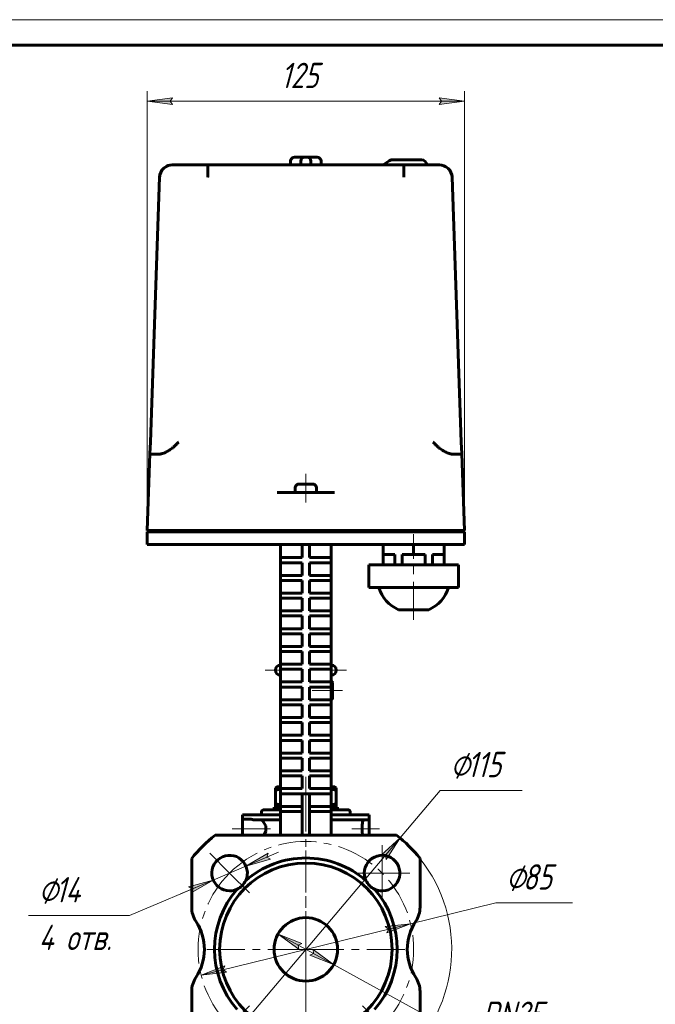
# Model space of a CAD drawing. Header units: millimetres. Extents: x 0 to 420, y 0 to 297.
# Tile 8 of 19: x 169 to 295, y 103 to 297. Entities that reach past the tile are written whole.
import ezdxf

# ---------------------------------------------------------------- set-up
doc = ezdxf.new("R2010")
doc.units = ezdxf.units.MM
for name, pattern in [('K5LT_AXLED', [12, 7.5, -1.5, 1.5, -1.5]), ('K5LT_BASIC', [0]), ('K5LT_THIN', [0])]:
    doc.linetypes.add(name, pattern=pattern)
doc.layers.add('Системный слой', color=7, linetype='Continuous')
doc.layers.add('Системный слой (1)', color=7, linetype='Continuous', true_color=0x6c6c6c)
doc.styles.add('KDIMTEXTSTYLE', font='txt', dxfattribs={"width": 0.96, "oblique": 15, "height": 5})
doc.styles.add('KTEXTSTYLE', font='txt', dxfattribs={"width": 0.96, "height": 5})
doc.dimstyles.new('KDIMSTYLE (0.50)', dxfattribs={"dimtxt": 5, "dimasz": 1, "dimexe": 2, "dimexo": 0, "dimgap": 1, "dimtad": 1, "dimlfac": 2, "dimtxsty": 'KDIMTEXTSTYLE', "dimsah": 1, "dimcen": 0, "dimdle": 1, "dimadec": 0, "dimazin": 0, "dimtfac": 0.667, "dimtmove": 0, "dimatfit": 3, "dimfxl": 1, "dimtvp": 1, "dimtolj": 1, "dimtzin": 0, "dimarcsym": 0})

# ---------------------------------------------------------------- blocks, each defined once
blk = doc.blocks.new('U25')
at = {"layer": 'Системный слой (1)', "color": 143, "linetype": 'K5LT_BASIC', "lineweight": 60, "true_color": 0x33acca}
for p, q in [((197.03, 266.2), (197.01, 265.98)), ((197.06, 266.41), (197.03, 266.2)), ((197.12, 266.62), (197.06, 266.41)), ((197.57, 267.46), (197.55, 267.44)), ((197.58, 267.48), (197.57, 267.46)), ((197.6, 267.5), (197.58, 267.48))]:
    blk.add_line(p, q, dxfattribs=at)
blk.add_arc((199.1, 266.62), 1.67, 118.8005, 120.9066, dxfattribs=at)
blk = doc.blocks.new('U26')
at = {"layer": 'Системный слой (1)', "color": 143, "linetype": 'K5LT_BASIC', "lineweight": 60, "true_color": 0x33acca}
for p, q in [((252.15, 268.39), (252.6, 268.35)), ((252.6, 268.35), (253.02, 268.24)), ((253.02, 268.24), (253.43, 268.05)), ((253.87, 267.71), (253.96, 267.63)), ((253.96, 267.63), (254.04, 267.54)), ((254.04, 267.54), (254.12, 267.44)), ((254.55, 266.62), (254.6, 266.41)), ((254.6, 266.41), (254.64, 266.2)), ((254.64, 266.2), (254.65, 265.98))]:
    blk.add_line(p, q, dxfattribs=at)
blk = doc.blocks.new('U27')
at = {"layer": 'Системный слой (1)', "color": 143, "linetype": 'K5LT_BASIC', "lineweight": 60, "true_color": 0x33acca}
for p, q in [((197.75, 267.67), (197.6, 267.5)), ((197.92, 267.82), (197.75, 267.67)), ((198.1, 267.95), (197.92, 267.82)), ((198.68, 268.25), (198.29, 268.08)), ((199.09, 268.36), (198.68, 268.25)), ((199.51, 268.39), (199.09, 268.36))]:
    blk.add_line(p, q, dxfattribs=at)
blk = doc.blocks.new('U28')
at = {"layer": 'Системный слой (1)', "color": 143, "linetype": 'K5LT_BASIC', "lineweight": 60, "true_color": 0x33acca}
for p, q in [((236.95, 138.34), (236.94, 137.16)), ((237.04, 139.25), (236.95, 138.34)), ((237.06, 139.39), (237.04, 139.25)), ((236.94, 137.16), (237, 136.39))]:
    blk.add_line(p, q, dxfattribs=at)
blk = doc.blocks.new('U29')
at = {"layer": 'Системный слой (1)', "color": 143, "linetype": 'K5LT_BASIC', "lineweight": 60, "true_color": 0x33acca}
for p, q in [((225.83, 205.54), (224.5, 205.54)), ((227.17, 205.54), (225.83, 205.54))]:
    blk.add_line(p, q, dxfattribs=at)
blk = doc.blocks.new('U30')
at = {"layer": 'Системный слой (1)', "color": 143, "linetype": 'K5LT_BASIC', "lineweight": 60, "true_color": 0x33acca}
for p, q in [((216.97, 139.39), (217.33, 139.15)), ((217.33, 139.15), (217.96, 138.21)), ((217.96, 138.21), (217.97, 137.12)), ((217.97, 137.12), (217.58, 136.39))]:
    blk.add_line(p, q, dxfattribs=at)
blk = doc.blocks.new('U31')
at = {"layer": 'Системный слой (1)', "color": 143, "linetype": 'K5LT_BASIC', "lineweight": 60, "true_color": 0x33acca}
for p, q in [((219.83, 142.6), (220.16, 142.5)), ((220.16, 142.5), (220.5, 142.4)), ((220.5, 142.4), (220.83, 142.31))]:
    blk.add_line(p, q, dxfattribs=at)
blk = doc.blocks.new('U32')
at = {"layer": 'Системный слой (1)', "color": 143, "linetype": 'K5LT_BASIC', "lineweight": 60, "true_color": 0x33acca}
for p, q in [((231.17, 145.39), (230.83, 145.47)), ((231.5, 145.29), (231.17, 145.39)), ((231.83, 145.18), (231.5, 145.29))]:
    blk.add_line(p, q, dxfattribs=at)
blk = doc.blocks.new('U33')
at = {"layer": 'Системный слой (1)', "color": 143, "linetype": 'K5LT_BASIC', "lineweight": 60, "true_color": 0x33acca}
for p, q in [((217.08, 140.39), (217.08, 140.89)), ((217.08, 81.89), (217.08, 91.39))]:
    blk.add_line(p, q, dxfattribs=at)
blk = doc.blocks.new('U34')
at = {"layer": 'Системный слой (1)', "color": 143, "linetype": 'K5LT_BASIC', "lineweight": 60, "true_color": 0x33acca}
for p, q in [((219.58, 141.89), (220.83, 141.89)), ((230.83, 141.89), (232.08, 141.89))]:
    blk.add_line(p, q, dxfattribs=at)
blk = doc.blocks.new('U35')
at = {"layer": 'Системный слой (1)', "color": 143, "linetype": 'K5LT_BASIC', "lineweight": 60, "true_color": 0x33acca}
for p, q in [((234.58, 140.39), (234.58, 140.89)), ((234.58, 81.89), (234.58, 91.39))]:
    blk.add_line(p, q, dxfattribs=at)
blk = doc.blocks.new('U36')
at = {"layer": 'Системный слой (1)', "color": 143, "linetype": 'K5LT_BASIC', "lineweight": 60, "true_color": 0x33acca}
for p, q in [((220.83, 145.47), (220.5, 145.39)), ((220.16, 145.29), (219.83, 145.18)), ((220.5, 145.39), (220.16, 145.29))]:
    blk.add_line(p, q, dxfattribs=at)
blk = doc.blocks.new('U37')
at = {"layer": 'Системный слой (1)', "color": 143, "linetype": 'K5LT_BASIC', "lineweight": 60, "true_color": 0x33acca}
for p, q in [((220.83, 145.89), (220.13, 145.89)), ((231.53, 145.89), (230.83, 145.89))]:
    blk.add_line(p, q, dxfattribs=at)
blk = doc.blocks.new('U38')
at = {"layer": 'Системный слой (1)', "color": 143, "linetype": 'K5LT_BASIC', "lineweight": 60, "true_color": 0x33acca}
for p, q in [((230.83, 142.31), (231.17, 142.4)), ((231.17, 142.4), (231.5, 142.5)), ((231.5, 142.5), (231.83, 142.6))]:
    blk.add_line(p, q, dxfattribs=at)
blk = doc.blocks.new('U43')
at = {"layer": 'Системный слой (1)', "color": 143, "linetype": 'K5LT_BASIC', "lineweight": 60, "true_color": 0x33acca}
for p, q in [((217.58, 141.39), (220.83, 141.39)), ((230.83, 141.39), (234.08, 141.39))]:
    blk.add_line(p, q, dxfattribs=at)
blk = doc.blocks.new('U54')
at = {"layer": 'Системный слой (1)', "color": 30, "linetype": 'K5LT_AXLED', "lineweight": 18, "true_color": 0xff8000}
for q in [(225.83, 133.89), (205.83, 113.89), (245.83, 113.89), (225.83, 93.89)]:
    blk.add_line((225.83, 113.89), q, dxfattribs=at)
blk = doc.blocks.new('U55')
at = {"layer": 'Системный слой (1)', "color": 30, "linetype": 'K5LT_AXLED', "lineweight": 18, "true_color": 0xff8000}
for p, q in [((210.81, 128.92), (206.92, 132.81)), ((214.7, 125.03), (210.81, 128.92)), ((214.7, 102.76), (210.81, 98.87)), ((236.97, 102.76), (240.86, 98.87)), ((210.81, 98.87), (206.92, 94.98)), ((240.86, 98.87), (244.75, 94.98))]:
    blk.add_line(p, q, dxfattribs=at)
for start, end in [(315, 135), (135, 225), (225, 315)]:
    blk.add_arc((225.83, 113.89), 21.25, start, end, dxfattribs=at)
blk = doc.blocks.new('D7')
at = {"layer": 'Системный слой (1)'}
for points in [[(241.77, 117.12), (246.47, 118.95), (241.46, 118.4), (242.1, 117.88)], [(210.21, 109.39), (209.56, 109.91), (209.89, 110.66), (205.19, 108.83)]]:
    blk.add_hatch(color=7, dxfattribs=at).paths.add_polyline_path(points)
at = {"layer": 'Системный слой (1)', "color": 7, "linetype": 'K5LT_THIN', "lineweight": 18, "true_color": 0xffffff}
for p, q in [((246.47, 118.95), (263.29, 123.07)), ((263.29, 123.07), (278.37, 123.07)), ((205.19, 108.83), (246.47, 118.95)), ((241.46, 118.4), (246.47, 118.95)), ((242.1, 117.88), (241.46, 118.4)), ((246.47, 118.95), (241.77, 117.12)), ((241.77, 117.12), (242.1, 117.88)), ((205.19, 108.83), (209.89, 110.66)), ((209.89, 110.66), (209.56, 109.91)), ((210.21, 109.39), (205.19, 108.83)), ((209.56, 109.91), (210.21, 109.39))]:
    blk.add_line(p, q, dxfattribs=at)
blk.add_wipeout([(265.29, 124.07), (265.29, 131.46), (275.92, 131.46), (275.92, 124.07)]).dxf.layer = 'Системный слой (1)'
at = {"layer": 'Системный слой (1)', "color": 7, "char_height": 5, "attachment_point": 1, "style": 'KTEXTSTYLE'}
for s, insert in [('\\fArial|b0|c204|p34;\\H5.0;\\W1.000;\\Q15;\\fGOST Type AU|b0|i0|c204|p34;\\Q15;\\W0.960;⌀', (265.29, 130.66)), ('\\fArial|b0|c204|p34;\\H5.0;\\W1.000;\\Q15;\\fGOST Type AU|b0|i0|c204|p34;\\Q15;\\W0.960;85', (268.59, 130.66))]:
    blk.add_mtext(s, dxfattribs=dict(at, insert=insert))
blk = doc.blocks.new('KDIMARROW_01')
at = {"layer": 'Системный слой'}
blk.add_hatch(color=0, dxfattribs=at).paths.add_polyline_path([(0, 0), (-5, 0.66), (-4.5, 0), (-5, -0.66)])
at = {"layer": 'Системный слой', "color": 0, "linetype": 'K5LT_THIN', "lineweight": 18}
for p, q in [((-4.5, 0), (-5, 0.66)), ((-5, 0.66), (0, 0)), ((0, 0), (-5, -0.66)), ((-5, -0.66), (-4.5, 0))]:
    blk.add_line(p, q, dxfattribs=at)
at = {"layer": 'Системный слой (1)', "color": 0, "linetype": 'K5LT_THIN', "lineweight": 18}
blk.add_line((103.78, 113.89), (103.28, 113.89), dxfattribs=at)
blk = doc.blocks.new('D8')
at = {"layer": 'Системный слой (1)'}
for points in [[(241.67, 131.6), (244.4, 135.84), (240.67, 132.45), (241.5, 132.41)], [(207.26, 91.94), (211, 95.34), (210.17, 95.38), (209.99, 96.19)]]:
    blk.add_hatch(color=7, dxfattribs=at).paths.add_polyline_path(points)
at = {"layer": 'Системный слой (1)', "color": 7, "linetype": 'K5LT_THIN', "lineweight": 18, "true_color": 0xffffff}
for p, q in [((244.4, 135.84), (252.33, 145.21)), ((252.33, 145.21), (268.47, 145.21)), ((207.26, 91.94), (244.4, 135.84)), ((240.67, 132.45), (244.4, 135.84)), ((244.4, 135.84), (241.67, 131.6)), ((241.5, 132.41), (240.67, 132.45)), ((241.67, 131.6), (241.5, 132.41)), ((207.26, 91.94), (209.99, 96.19)), ((211, 95.34), (207.26, 91.94)), ((209.99, 96.19), (210.17, 95.38)), ((210.17, 95.38), (211, 95.34))]:
    blk.add_line(p, q, dxfattribs=at)
blk.add_arc((225.83, 113.89), 28.75, 225.7855, 38.5, dxfattribs=at)
blk.add_arc((225.83, 113.89), 28.75, 225.7855, 38.5, dxfattribs=at)
blk.add_wipeout([(254.33, 146.21), (254.33, 153.59), (265.98, 153.59), (265.98, 146.21)]).dxf.layer = 'Системный слой (1)'
at = {"layer": 'Системный слой (1)', "color": 7, "char_height": 5, "attachment_point": 1, "style": 'KTEXTSTYLE'}
for s, insert in [('\\fArial|b0|c204|p34;\\H5.0;\\W1.000;\\Q15;\\fGOST Type AU|b0|i0|c204|p34;\\Q15;\\W0.960;⌀', (254.33, 152.8)), ('\\fArial|b0|c204|p34;\\H5.0;\\W1.000;\\Q15;\\fGOST Type AU|b0|i0|c204|p34;\\Q15;\\W0.960;115', (257.63, 152.8))]:
    blk.add_mtext(s, dxfattribs=dict(at, insert=insert))
blk = doc.blocks.new('D9')
at = {"layer": 'Системный слой (1)'}
for points in [[(225.05, 115.07), (220.35, 116.9), (224.42, 113.92), (224.3, 114.73)], [(231.31, 110.89), (227.25, 113.87), (227.37, 113.05), (226.61, 112.72)]]:
    blk.add_hatch(color=7, dxfattribs=at).paths.add_polyline_path(points)
at = {"layer": 'Системный слой (1)', "color": 7, "linetype": 'K5LT_THIN', "lineweight": 18, "true_color": 0xffffff}
for p, q in [((220.35, 116.9), (225.05, 115.07)), ((224.42, 113.92), (220.35, 116.9)), ((220.35, 116.9), (231.31, 110.89)), ((225.05, 115.07), (224.3, 114.73)), ((224.3, 114.73), (224.42, 113.92)), ((226.61, 112.72), (227.37, 113.05)), ((231.31, 110.89), (226.61, 112.72)), ((227.37, 113.05), (227.25, 113.87)), ((227.25, 113.87), (231.31, 110.89)), ((231.31, 110.89), (258.44, 96.03)), ((258.44, 96.03), (276.57, 96.03))]:
    blk.add_line(p, q, dxfattribs=at)
blk.add_wipeout([(260.44, 97.03), (260.44, 104.41), (274, 104.41), (274, 97.03)]).dxf.layer = 'Системный слой (1)'
at = {"layer": 'Системный слой (1)', "color": 7, "insert": (260.44, 103.61), "char_height": 5, "attachment_point": 1, "style": 'KTEXTSTYLE'}
blk.add_mtext('\\fArial|b0|c204|p34;\\H5.0;\\W1.000;\\Q15;\\fGOST Type AU|b0|i0|c204|p34;\\Q15;\\W0.960;DN25', dxfattribs=at)
blk = doc.blocks.new('D10')
at = {"layer": 'Системный слой (1)'}
for points in [[(199.58, 280.27), (199.08, 280.93), (199.58, 281.59), (194.58, 280.93)], [(257.08, 280.93), (252.08, 281.59), (252.58, 280.93), (252.08, 280.27)]]:
    blk.add_hatch(color=7, dxfattribs=at).paths.add_polyline_path(points)
at = {"layer": 'Системный слой (1)', "color": 7, "linetype": 'K5LT_THIN', "lineweight": 18, "true_color": 0xffffff}
for p, q in [((194.58, 196.14), (194.58, 282.93)), ((194.58, 280.93), (199.58, 281.59)), ((199.58, 281.59), (199.08, 280.93)), ((252.58, 280.93), (252.08, 281.59)), ((252.08, 281.59), (257.08, 280.93)), ((257.08, 196.14), (257.08, 282.93)), ((199.58, 280.27), (194.58, 280.93)), ((194.58, 280.93), (257.08, 280.93)), ((199.08, 280.93), (199.58, 280.27)), ((257.08, 280.93), (252.08, 280.27)), ((252.08, 280.27), (252.58, 280.93))]:
    blk.add_line(p, q, dxfattribs=at)
blk.add_wipeout([(220.89, 281.93), (220.89, 289.31), (230.38, 289.31), (230.38, 281.93)]).dxf.layer = 'Системный слой (1)'
at = {"layer": 'Системный слой (1)', "color": 7, "insert": (220.89, 288.52), "char_height": 5, "attachment_point": 1, "style": 'KTEXTSTYLE'}
blk.add_mtext('\\fArial|b0|c204|p34;\\H5.0;\\W1.000;\\Q15;\\fGOST Type AU|b0|i0|c204|p34;\\Q15;\\W0.960;125', dxfattribs=at)
blk = doc.blocks.new('D11')
at = {"layer": 'Системный слой (1)'}
for points in [[(218.17, 132.04), (218.89, 131.63), (214.03, 130.29), (218.38, 132.84)], [(203.24, 125), (207.58, 127.55), (202.72, 126.21), (203.44, 125.8)]]:
    blk.add_hatch(color=7, dxfattribs=at).paths.add_polyline_path(points)
at = {"layer": 'Системный слой (1)', "color": 7, "linetype": 'K5LT_THIN', "lineweight": 18, "true_color": 0xffffff}
for p, q in [((214.03, 130.29), (220.47, 133.02)), ((218.38, 132.84), (214.03, 130.29)), ((218.17, 132.04), (218.38, 132.84)), ((218.89, 131.63), (218.17, 132.04)), ((214.03, 130.29), (207.58, 127.55)), ((214.03, 130.29), (218.89, 131.63)), ((207.58, 127.55), (191.05, 120.55)), ((207.58, 127.55), (201.14, 124.82)), ((207.58, 127.55), (202.72, 126.21)), ((202.72, 126.21), (203.44, 125.8)), ((203.24, 125), (207.58, 127.55)), ((203.44, 125.8), (203.24, 125))]:
    blk.add_line(p, q, dxfattribs=at)
blk.add_wipeout([(173.17, 112.17), (173.17, 128.93), (188.41, 128.93), (188.41, 112.17)]).dxf.layer = 'Системный слой (1)'
blk.add_line((191.05, 120.55), (171.17, 120.55), dxfattribs=at)
at = {"layer": 'Системный слой (1)', "color": 7, "char_height": 5, "attachment_point": 1, "style": 'KTEXTSTYLE'}
for s, insert in [('\\fArial|b0|c204|p34;\\H5.0;\\W1.000;\\Q15;\\fGOST Type AU|b0|i0|c204|p34;\\Q15;\\W0.960;⌀', (173.17, 128.14)), ('\\fArial|b0|c204|p34;\\H5.0;\\W1.000;\\Q15;\\fGOST Type AU|b0|i0|c204|p34;\\Q15;\\W0.960;14', (176.48, 128.14)), ('\\fArial|b0|c204|p34;\\H5.0;\\W1.000;\\Q15;\\fGOST Type AU|b0|i0|c204|p34;\\Q15;\\W0.960;4 отв.', (173.17, 118.75))]:
    blk.add_mtext(s, dxfattribs=dict(at, insert=insert))
blk = doc.blocks.new('U56')
at = {"layer": 'Системный слой (1)', "color": 30, "linetype": 'K5LT_AXLED', "lineweight": 18, "true_color": 0xff8000}
for q in [(240.86, 134.42), (235.36, 128.92), (246.36, 128.92), (240.86, 123.42)]:
    blk.add_line((240.86, 128.92), q, dxfattribs=at)
blk = doc.blocks.new('U209')
at = {"color": 7, "linetype": 'K5LT_THIN', "lineweight": 18, "true_color": 0xffffff}
blk.add_line((0, 297), (420, 297), dxfattribs=at)
at = {"color": 143, "linetype": 'K5LT_BASIC', "lineweight": 60, "true_color": 0x33acca}
blk.add_line((20, 292), (415, 292), dxfattribs=at)

msp = doc.modelspace()

# ---------------------------------------------------------------- linework, layer by layer
at = {"layer": 'Системный слой (1)', "color": 143, "linetype": 'K5LT_BASIC', "lineweight": 60, "true_color": 0x33acca}
for p, q in [((223.583, 269.894), (224.083, 269.894)), ((224.083, 269.894), (225.583, 269.894)), ((225.583, 269.894), (226.083, 269.894)), ((226.083, 269.894), (227.583, 269.894)), ((227.583, 269.894), (228.083, 269.894)), ((206.5229, 268.394), (199.5115, 268.394)), ((206.5229, 268.394), (245.1431, 268.394)), ((222.833, 268.394), (222.833, 269.144)), ((224.833, 268.394), (224.833, 269.144)), ((226.833, 268.394), (226.833, 269.144)), ((228.833, 268.394), (228.833, 269.144)), ((242.2525, 269.2131), (241.0826, 268.394)), ((248.6545, 269.394), (242.8261, 269.394)), ((252.1545, 268.394), (245.1431, 268.394)), ((195.1911, 213.8067), (197.0131, 265.9812)), ((256.4749, 213.8067), (254.653, 265.9812)), ((195.1129, 211.5679), (195.1911, 213.8067)), ((256.5531, 211.5679), (256.4749, 213.8067)), ((194.583, 196.394), (195.1129, 211.5679)), ((195.4783, 211.394), (196.2941, 211.394)), ((255.372, 211.394), (256.1877, 211.394)), ((257.083, 196.394), (256.5531, 211.5679)), ((222.3629, 203.894), (220.1961, 203.894)), ((223.6679, 203.894), (222.3629, 203.894)), ((223.6679, 203.894), (227.9981, 203.894)), ((223.7487, 204.8267), (223.708, 203.894)), ((227.9173, 204.8267), (227.958, 203.894)), ((229.3031, 203.894), (227.9981, 203.894)), ((229.3031, 203.894), (231.4699, 203.894)), ((197.0815, 196.394), (194.583, 196.394)), ((194.583, 196.144), (194.583, 193.644)), ((194.583, 196.144), (194.583, 193.644)), ((197.0815, 196.144), (194.583, 196.144)), ((220.3473, 196.394), (197.0815, 196.394)), ((220.3473, 196.144), (197.0815, 196.144)), ((200.833, 196.394), (200.833, 196.144)), ((222.5141, 196.394), (220.3473, 196.394)), ((222.5141, 196.144), (220.3473, 196.144)), ((223.6679, 196.394), (222.5141, 196.394)), ((223.6679, 196.144), (222.5141, 196.144)), ((227.9981, 196.394), (223.6679, 196.394)), ((227.9981, 196.144), (223.6679, 196.144)), ((229.1519, 196.394), (227.9981, 196.394)), ((229.1519, 196.144), (227.9981, 196.144)), ((229.1519, 196.394), (231.3187, 196.394)), ((231.3187, 196.144), (229.1519, 196.144)), ((254.5845, 196.394), (231.3187, 196.394)), ((254.5845, 196.144), (231.3187, 196.144)), ((250.833, 196.394), (250.833, 196.144)), ((251.083, 196.394), (251.083, 196.144)), ((257.083, 196.394), (254.5845, 196.394)), ((257.083, 196.144), (254.5845, 196.144)), ((257.083, 196.144), (257.083, 193.644)), ((257.083, 196.144), (257.083, 193.644)), ((197.0815, 193.644), (194.583, 193.644)), ((220.3473, 193.644), (197.0815, 193.644)), ((222.5141, 193.644), (220.3473, 193.644)), ((220.833, 191.0542), (220.833, 193.644)), ((223.6679, 193.644), (222.5141, 193.644)), ((227.9981, 193.644), (223.6679, 193.644)), ((225.083, 191.0542), (225.083, 193.644)), ((226.583, 191.0542), (226.583, 193.644)), ((229.1519, 193.644), (227.9981, 193.644)), ((231.3187, 193.644), (229.1519, 193.644)), ((230.833, 191.0542), (230.833, 193.644)), ((254.5845, 193.644), (231.3187, 193.644)), ((241.083, 191.644), (241.083, 193.644)), ((247.083, 191.644), (247.083, 193.644)), ((253.083, 191.644), (253.083, 193.644)), ((257.083, 193.644), (254.5845, 193.644)), ((220.833, 190.0542), (220.833, 191.0542)), ((220.833, 191.0542), (221.833, 191.0542)), ((221.833, 190.0542), (220.833, 190.0542)), ((220.833, 187.5542), (220.833, 190.0542)), ((221.833, 191.0542), (225.083, 191.0542)), ((221.833, 190.0542), (225.083, 190.0542)), ((225.083, 187.5542), (225.083, 190.0542)), ((226.583, 191.0542), (229.833, 191.0542)), ((226.583, 187.5542), (226.583, 190.0542)), ((226.583, 190.0542), (229.833, 190.0542)), ((229.833, 191.0542), (230.833, 191.0542)), ((230.833, 190.0542), (229.833, 190.0542)), ((230.833, 190.0542), (230.833, 191.0542)), ((230.833, 187.5542), (230.833, 190.0542)), ((243.3554, 191.644), (241.083, 191.644)), ((241.083, 191.644), (241.083, 189.644)), ((243.3554, 191.644), (243.3554, 189.644)), ((244.8106, 191.644), (244.8106, 189.644)), ((247.083, 191.644), (244.8106, 191.644)), ((249.3554, 191.644), (247.083, 191.644)), ((249.3554, 191.644), (249.3554, 189.644)), ((253.083, 191.644), (250.8106, 191.644)), ((250.8106, 191.644), (250.8106, 189.644)), ((253.083, 191.644), (253.083, 189.644)), ((238.2322, 189.644), (238.5671, 189.644)), ((238.2322, 189.644), (238.2322, 185.144)), ((238.5671, 189.644), (241.7425, 189.644)), ((241.7425, 189.644), (243.9076, 189.644)), ((243.9076, 189.644), (250.2584, 189.644)), ((250.2584, 189.644), (252.4235, 189.644)), ((252.4235, 189.644), (255.5989, 189.644)), ((255.5989, 189.644), (255.9339, 189.644)), ((255.9339, 189.644), (255.9339, 185.144)), ((220.833, 186.5542), (220.833, 187.5542)), ((220.833, 187.5542), (221.833, 187.5542)), ((220.833, 184.0542), (220.833, 186.5542)), ((221.833, 186.5542), (220.833, 186.5542)), ((221.833, 187.5542), (225.083, 187.5542)), ((221.833, 186.5542), (225.083, 186.5542)), ((225.083, 184.0542), (225.083, 186.5542)), ((226.583, 187.5542), (229.833, 187.5542)), ((226.583, 186.5542), (229.833, 186.5542)), ((226.583, 184.0542), (226.583, 186.5542)), ((229.833, 187.5542), (230.833, 187.5542)), ((230.833, 186.5542), (229.833, 186.5542)), ((230.833, 186.5542), (230.833, 187.5542)), ((230.833, 184.0542), (230.833, 186.5542)), ((238.5671, 185.144), (238.2322, 185.144)), ((241.7425, 185.144), (238.5671, 185.144)), ((243.9076, 185.144), (241.7425, 185.144)), ((250.2584, 185.144), (243.9076, 185.144)), ((252.4235, 185.144), (250.2584, 185.144)), ((255.5989, 185.144), (252.4235, 185.144)), ((255.9339, 185.144), (255.5989, 185.144)), ((220.833, 184.0542), (221.833, 184.0542)), ((220.833, 183.0542), (220.833, 184.0542)), ((220.833, 180.5542), (220.833, 183.0542)), ((221.833, 183.0542), (220.833, 183.0542)), ((221.833, 184.0542), (225.083, 184.0542)), ((221.833, 183.0542), (225.083, 183.0542)), ((225.083, 180.5542), (225.083, 183.0542)), ((226.583, 184.0542), (229.833, 184.0542)), ((226.583, 183.0542), (229.833, 183.0542)), ((226.583, 180.5542), (226.583, 183.0542)), ((229.833, 184.0542), (230.833, 184.0542)), ((230.833, 183.0542), (229.833, 183.0542)), ((230.833, 183.0542), (230.833, 184.0542)), ((230.833, 180.5542), (230.833, 183.0542)), ((220.833, 179.5542), (220.833, 180.5542)), ((220.833, 180.5542), (221.833, 180.5542)), ((221.833, 180.5542), (225.083, 180.5542)), ((226.583, 180.5542), (229.833, 180.5542)), ((229.833, 180.5542), (230.833, 180.5542)), ((230.833, 179.5542), (230.833, 180.5542)), ((244.083, 180.7978), (250.083, 180.7978)), ((221.833, 179.5542), (220.833, 179.5542)), ((220.833, 177.0542), (220.833, 179.5542)), ((221.833, 179.5542), (225.083, 179.5542)), ((225.083, 177.0542), (225.083, 179.5542)), ((226.583, 177.0542), (226.583, 179.5542)), ((226.583, 179.5542), (229.833, 179.5542)), ((230.833, 179.5542), (229.833, 179.5542)), ((230.833, 177.0542), (230.833, 179.5542)), ((220.833, 176.0542), (220.833, 177.0542)), ((220.833, 177.0542), (221.833, 177.0542)), ((221.833, 177.0542), (225.083, 177.0542)), ((226.583, 177.0542), (229.833, 177.0542)), ((229.833, 177.0542), (230.833, 177.0542)), ((230.833, 176.0542), (230.833, 177.0542)), ((220.833, 173.5542), (220.833, 176.0542)), ((221.833, 176.0542), (220.833, 176.0542)), ((221.833, 176.0542), (225.083, 176.0542)), ((225.083, 173.5542), (225.083, 176.0542)), ((226.583, 173.5542), (226.583, 176.0542)), ((226.583, 176.0542), (229.833, 176.0542)), ((230.833, 176.0542), (229.833, 176.0542)), ((230.833, 173.5542), (230.833, 176.0542)), ((220.833, 172.5542), (220.833, 173.5542)), ((220.833, 173.5542), (221.833, 173.5542)), ((221.833, 173.5542), (225.083, 173.5542)), ((226.583, 173.5542), (229.833, 173.5542)), ((229.833, 173.5542), (230.833, 173.5542)), ((230.833, 172.5542), (230.833, 173.5542)), ((221.833, 172.5542), (220.833, 172.5542)), ((220.833, 170.0542), (220.833, 172.5542)), ((221.833, 172.5542), (225.083, 172.5542)), ((225.083, 170.0542), (225.083, 172.5542)), ((226.583, 170.0542), (226.583, 172.5542)), ((226.583, 172.5542), (229.833, 172.5542)), ((230.833, 172.5542), (229.833, 172.5542)), ((230.833, 170.0542), (230.833, 172.5542)), ((220.833, 169.0542), (220.833, 170.0542)), ((220.833, 170.0542), (221.833, 170.0542)), ((220.833, 166.5542), (220.833, 169.0542)), ((221.833, 169.0542), (220.833, 169.0542)), ((221.833, 170.0542), (225.083, 170.0542)), ((221.833, 169.0542), (225.083, 169.0542)), ((225.083, 166.5542), (225.083, 169.0542)), ((226.583, 170.0542), (229.833, 170.0542)), ((226.583, 166.5542), (226.583, 169.0542)), ((226.583, 169.0542), (229.833, 169.0542)), ((229.833, 170.0542), (230.833, 170.0542)), ((230.833, 169.0542), (229.833, 169.0542)), ((230.833, 169.0542), (230.833, 170.0542)), ((230.833, 166.5542), (230.833, 169.0542)), ((220.833, 166.5542), (221.833, 166.5542)), ((220.833, 165.5542), (220.833, 166.5542)), ((220.833, 163.0542), (220.833, 165.5542)), ((221.833, 165.5542), (220.833, 165.5542)), ((221.833, 166.5542), (225.083, 166.5542)), ((221.833, 165.5542), (225.083, 165.5542)), ((225.083, 163.0542), (225.083, 165.5542)), ((226.583, 166.5542), (229.833, 166.5542)), ((226.583, 165.5542), (229.833, 165.5542)), ((226.583, 163.0542), (226.583, 165.5542)), ((229.833, 166.5542), (230.833, 166.5542)), ((230.833, 165.5542), (229.833, 165.5542)), ((230.883, 166.644), (230.833, 166.644)), ((230.833, 165.5542), (230.833, 166.5542)), ((230.833, 163.0542), (230.833, 165.5542)), ((231.083, 163.344), (231.083, 166.444)), ((220.833, 163.0542), (221.833, 163.0542)), ((220.833, 162.0542), (220.833, 163.0542)), ((221.833, 163.0542), (225.083, 163.0542)), ((226.583, 163.0542), (229.833, 163.0542)), ((229.833, 163.0542), (230.833, 163.0542)), ((230.883, 163.144), (230.833, 163.144)), ((230.833, 162.0542), (230.833, 163.0542)), ((221.833, 162.0542), (220.833, 162.0542)), ((220.833, 159.5542), (220.833, 162.0542)), ((221.833, 162.0542), (225.083, 162.0542)), ((225.083, 159.5542), (225.083, 162.0542)), ((226.583, 159.5542), (226.583, 162.0542)), ((226.583, 162.0542), (229.833, 162.0542)), ((230.833, 162.0542), (229.833, 162.0542)), ((230.833, 159.5542), (230.833, 162.0542)), ((220.833, 158.5542), (220.833, 159.5542)), ((220.833, 159.5542), (221.833, 159.5542)), ((221.833, 159.5542), (225.083, 159.5542)), ((226.583, 159.5542), (229.833, 159.5542)), ((229.833, 159.5542), (230.833, 159.5542)), ((230.833, 158.5542), (230.833, 159.5542)), ((220.833, 156.0542), (220.833, 158.5542)), ((221.833, 158.5542), (220.833, 158.5542)), ((221.833, 158.5542), (225.083, 158.5542)), ((225.083, 156.0542), (225.083, 158.5542)), ((226.583, 156.0542), (226.583, 158.5542)), ((226.583, 158.5542), (229.833, 158.5542)), ((230.833, 158.5542), (229.833, 158.5542)), ((230.833, 156.0542), (230.833, 158.5542)), ((220.833, 155.0542), (220.833, 156.0542)), ((220.833, 156.0542), (221.833, 156.0542)), ((221.833, 156.0542), (225.083, 156.0542)), ((226.583, 156.0542), (229.833, 156.0542)), ((229.833, 156.0542), (230.833, 156.0542)), ((230.833, 155.0542), (230.833, 156.0542)), ((221.833, 155.0542), (220.833, 155.0542)), ((220.833, 152.5542), (220.833, 155.0542)), ((221.833, 155.0542), (225.083, 155.0542)), ((225.083, 152.5542), (225.083, 155.0542)), ((226.583, 155.0542), (229.833, 155.0542)), ((226.583, 152.5542), (226.583, 155.0542)), ((230.833, 155.0542), (229.833, 155.0542)), ((230.833, 152.5542), (230.833, 155.0542)), ((220.833, 151.5542), (220.833, 152.5542)), ((220.833, 152.5542), (221.833, 152.5542)), ((220.833, 149.0542), (220.833, 151.5542)), ((221.833, 151.5542), (220.833, 151.5542)), ((221.833, 152.5542), (225.083, 152.5542)), ((221.833, 151.5542), (225.083, 151.5542)), ((225.083, 149.0542), (225.083, 151.5542)), ((226.583, 152.5542), (229.833, 152.5542)), ((226.583, 151.5542), (229.833, 151.5542)), ((226.583, 149.0542), (226.583, 151.5542)), ((229.833, 152.5542), (230.833, 152.5542)), ((230.833, 151.5542), (229.833, 151.5542)), ((230.833, 151.5542), (230.833, 152.5542)), ((230.833, 149.0542), (230.833, 151.5542)), ((220.833, 149.0542), (221.833, 149.0542)), ((220.833, 148.0542), (220.833, 149.0542)), ((220.833, 145.5542), (220.833, 148.0542)), ((221.833, 148.0542), (220.833, 148.0542)), ((221.833, 149.0542), (225.083, 149.0542)), ((221.833, 148.0542), (225.083, 148.0542)), ((225.083, 145.5542), (225.083, 148.0542)), ((226.583, 149.0542), (229.833, 149.0542)), ((226.583, 145.5542), (226.583, 148.0542)), ((226.583, 148.0542), (229.833, 148.0542)), ((229.833, 149.0542), (230.833, 149.0542)), ((230.833, 148.0542), (229.833, 148.0542)), ((230.833, 148.0542), (230.833, 149.0542)), ((230.833, 145.5542), (230.833, 148.0542)), ((219.833, 145.7208), (220.133, 145.894)), ((219.833, 145.1849), (219.833, 145.7208)), ((220.833, 144.5542), (220.833, 145.5542)), ((220.833, 145.5542), (221.833, 145.5542)), ((221.833, 145.5542), (225.083, 145.5542)), ((226.583, 145.5542), (229.833, 145.5542)), ((229.833, 145.5542), (230.833, 145.5542)), ((230.833, 144.5542), (230.833, 145.5542)), ((231.833, 145.7208), (231.533, 145.894)), ((231.833, 145.7208), (231.833, 145.1849)), ((219.833, 142.6031), (219.833, 145.1849)), ((220.833, 142.0542), (220.833, 144.5542)), ((221.833, 144.5542), (220.833, 144.5542)), ((221.833, 144.5542), (225.083, 144.5542)), ((225.083, 141.0542), (225.083, 144.5542)), ((225.083, 144.5542), (226.583, 144.5542)), ((226.583, 144.5542), (229.833, 144.5542)), ((226.583, 144.5542), (226.583, 141.0542)), ((230.833, 144.5542), (229.833, 144.5542)), ((230.833, 142.0542), (230.833, 144.5542)), ((231.833, 142.6031), (231.833, 145.1849)), ((219.583, 141.394), (219.583, 141.894)), ((219.833, 142.0672), (219.833, 142.6031)), ((220.133, 141.894), (219.833, 142.0672)), ((220.833, 141.0542), (220.833, 142.0542)), ((220.833, 142.0542), (221.833, 142.0542)), ((221.833, 142.0542), (225.083, 142.0542)), ((226.583, 142.0542), (229.833, 142.0542)), ((229.833, 142.0542), (230.833, 142.0542)), ((230.833, 141.0542), (230.833, 142.0542)), ((231.533, 141.894), (231.833, 142.0672)), ((231.833, 142.6031), (231.833, 142.0672)), ((232.083, 141.394), (232.083, 141.894)), ((213.333, 139.519), (213.333, 140.394)), ((213.333, 140.394), (220.833, 140.394)), ((220.833, 136.394), (220.833, 141.0542)), ((221.833, 141.0542), (220.833, 141.0542)), ((221.833, 141.0542), (225.083, 141.0542)), ((225.083, 136.394), (225.083, 141.0542)), ((226.583, 141.0542), (229.833, 141.0542)), ((226.583, 141.0542), (226.583, 136.394)), ((230.833, 141.0542), (229.833, 141.0542)), ((230.833, 136.394), (230.833, 141.0542)), ((230.833, 140.394), (238.333, 140.394)), ((238.333, 139.519), (238.333, 140.394)), ((213.333, 139.519), (213.333, 136.394)), ((213.333, 139.519), (215.0077, 139.519)), ((215.4253, 139.394), (220.833, 139.394)), ((230.833, 139.394), (238.3149, 139.394)), ((238.333, 139.519), (238.333, 136.394)), ((243.7303, 136.394), (207.9357, 136.394)), ((203.333, 131.7913), (203.333, 122.1855)), ((248.333, 122.1855), (248.333, 131.7913)), ((203.333, 105.6024), (203.333, 95.9967)), ((248.333, 95.9967), (248.333, 105.6024))]:
    msp.add_line(p, q, dxfattribs=at)
at = {"layer": 'Системный слой (1)', "color": 30, "linetype": 'K5LT_AXLED', "lineweight": 18, "true_color": 0xff8000}
for p, q in [((225.833, 207.544), (225.833, 201.894)), ((247.083, 178.7978), (247.083, 195.644)), ((217.833, 168.894), (222.833, 168.894)), ((228.833, 168.894), (233.833, 168.894)), ((233.083, 164.894), (227.083, 164.894)), ((225.833, 147.894), (225.833, 143.1849)), ((225.833, 144.6031), (225.833, 79.894)), ((211.333, 137.644), (220.0518, 137.644)), ((234.9257, 137.644), (240.333, 137.644))]:
    msp.add_line(p, q, dxfattribs=at)
at = {"layer": 'Системный слой (1)', "color": 143, "linetype": 'K5LT_BASIC', "lineweight": 60, "true_color": 0x33acca}
for radius in [17, 6.25]:
    msp.add_circle((225.833, 113.894), radius, dxfattribs=at)
for centre, radius, start, end in [((223.583, 269.144), 0.75, 90, 180), ((225.583, 269.144), 0.75, 90, 180), ((226.083, 269.144), 0.75, 0, 90), ((228.083, 269.144), 0.75, 0, 90), ((199.5115, 265.894), 2.5, 90, 178), ((242.8261, 268.394), 1, 90, 125), ((248.6545, 268.394), 1, 0, 90), ((252.1545, 265.894), 2.5, 2, 90), ((224.498, 204.794), 0.75, 90, 177.5), ((227.168, 204.794), 0.75, 2.5, 90), ((247.083, 187.3535), 7.2095, 197.846856, 245.410403), ((247.083, 187.3535), 7.2095, 294.589597, 342.153144), ((220.833, 168.894), 1, 90, 180), ((220.833, 168.894), 1, 180, 270), ((230.833, 168.894), 1, 0, 90), ((230.833, 168.894), 1, 270, 0), ((230.883, 166.444), 0.2, 0, 90), ((230.883, 163.344), 0.2, 270, 0), ((217.583, 140.894), 0.5, 90, 180), ((234.083, 140.894), 0.5, 0, 90), ((225.833, 113.894), 28.75, 128.49995, 141.50005), ((225.833, 113.894), 28.75, 38.49995, 51.50005), ((210.807, 128.92), 3.5, 334.962551, 270), ((225.833, 113.894), 18, 90, 131.19365), ((225.833, 113.894), 18, 48.80635, 90), ((240.859, 128.92), 3.5, 244.962551, 180), ((240.859, 128.92), 3.5, 180, 205.037449), ((210.807, 128.92), 3.5, 295.037449, 334.962551), ((240.859, 128.92), 3.5, 205.037449, 244.962551), ((225.833, 113.894), 18, 138.80635, 221.19365), ((210.807, 128.92), 3.5, 270, 295.037449), ((225.833, 113.894), 18, 318.80635, 41.19365), ((208.333, 122.1855), 5, 180, 213.55731), ((243.333, 122.1855), 5, 326.44269, 0), ((195.833, 113.894), 10, 326.44269, 33.55731), ((255.833, 113.894), 10, 146.44269, 213.55731), ((208.333, 105.6024), 5, 146.44269, 180), ((243.333, 105.6024), 5, 0, 33.55731)]:
    msp.add_arc(centre, radius, start, end, dxfattribs=at)
for points, knots in [([(206.5229, 265.9812), (206.523, 265.998), (206.523, 266.0318), (206.5229, 266.0824), (206.5231, 266.1332), (206.5229, 266.184), (206.5231, 266.2349), (206.5232, 266.2758), (206.5228, 266.3095), (206.5232, 266.3432), (206.523, 266.3866), (206.5231, 266.4367), (206.5229, 266.4868), (206.523, 266.5367), (206.5229, 266.5864), (206.5229, 266.6526), (206.5228, 266.7183), (206.5228, 266.7834), (206.5227, 266.8318), (206.523, 266.8797), (206.5227, 266.9267), (206.5228, 266.9632), (206.5228, 266.9935), (206.5228, 267.0231), (206.5228, 267.0611), (206.5228, 267.1032), (206.5227, 267.1441), (206.523, 267.1836), (206.523, 267.2219), (206.5228, 267.2586), (206.523, 267.2942), (206.5228, 267.3285), (206.5229, 267.362), (206.5229, 267.3945), (206.5229, 267.4264), (206.5229, 267.4582), (206.5229, 267.4853), (206.5229, 267.5068), (206.5229, 267.5293), (206.5229, 267.5572), (206.5229, 267.5939), (206.5229, 267.634), (206.5229, 267.7435), (206.5229, 267.844), (206.5229, 267.9315), (206.5229, 267.9597), (206.5229, 267.9809), (206.5229, 267.9969), (206.5229, 268.0119), (206.5229, 268.0298), (206.5229, 268.0505), (206.5229, 268.0704), (206.523, 268.0897), (206.523, 268.1085), (206.523, 268.1267), (206.5229, 268.1443), (206.5229, 268.1614), (206.523, 268.1778), (206.523, 268.1937), (206.5231, 268.2091), (206.5229, 268.2238), (206.5231, 268.238), (206.5228, 268.2516), (206.5231, 268.2646), (206.5228, 268.2771), (206.5231, 268.2891), (206.5228, 268.3004), (206.5231, 268.3112), (206.523, 268.3213), (206.5231, 268.3309), (206.5229, 268.3399), (206.5229, 268.3482), (206.5229, 268.3586), (206.5229, 268.3744), (206.5229, 268.3898), (206.5229, 268.3939), (206.5229, 268.394)], [0, 0, 0, 0, 1.0121588, 2.02986075, 3.05216523, 4.07900136, 5.10707893, 6.13581645, 6.56589787, 7.16405643, 8.19236421, 9.220467, 10.25041687, 11.28236463, 12.31802088, 13.35539072, 15.43767061, 16.48279264, 17.529287, 18.56979609, 19.60260227, 20.61854231, 20.99500657, 21.62551204, 22.60579302, 23.5683233, 24.50391017, 25.43038956, 26.32787631, 27.20584554, 28.05484638, 28.89423413, 29.71457778, 30.52558082, 31.32727888, 32.12901539, 32.95858043, 33.4354438, 33.81611258, 34.73018462, 35.67273834, 36.78992446, 38.05368109, 44.95064155, 46.06698918, 47.0083873, 47.92118258, 48.3638088, 48.77711397, 49.6048743, 50.40452194, 51.20405561, 52.00303371, 52.80158036, 53.59969305, 54.39770749, 55.19562495, 55.99365021, 56.79177156, 57.58986078, 58.38862335, 59.18827963, 59.99036057, 60.79385217, 61.60198047, 62.41345213, 63.22990657, 64.04781871, 64.8718617, 65.70064197, 66.53792204, 67.37888597, 68.2294812, 69.95111793, 73.44785194, 77, 77, 77, 77]), ([(245.1431, 268.394), (245.1431, 268.3939), (245.1431, 268.3908), (245.1431, 268.3816), (245.1431, 268.3746), (245.1431, 268.3663), (245.1431, 268.3567), (245.1431, 268.3425), (245.1431, 268.3261), (245.1431, 268.3076), (245.1431, 268.2932), (245.143, 268.2824), (245.143, 268.2581), (245.143, 268.2073), (245.1431, 268.1234), (245.1431, 268.0069), (245.1431, 267.8777), (245.1431, 267.755), (245.1431, 267.6699), (245.1431, 267.6227), (245.1431, 267.5605), (245.1431, 267.5023), (245.1431, 267.4417), (245.1431, 267.3876), (245.1432, 267.3355), (245.143, 267.285), (245.1433, 267.2365), (245.1432, 267.1896), (245.1433, 267.145), (245.1431, 267.102), (245.1429, 267.0692), (245.1434, 267.0417), (245.1429, 267.0148), (245.1434, 266.979), (245.143, 266.9382), (245.1433, 266.8951), (245.1432, 266.8478), (245.1432, 266.7946), (245.1431, 266.7373), (245.1431, 266.678), (245.1431, 266.6186), (245.1431, 266.561), (245.1432, 266.5073), (245.1432, 266.4598), (245.1432, 266.4165), (245.143, 266.3761), (245.1432, 266.3366), (245.1432, 266.2982), (245.1432, 266.2606), (245.143, 266.2237), (245.1432, 266.1874), (245.1431, 266.1519), (245.1431, 266.1169), (245.1431, 266.0601), (245.1431, 266.0149), (245.1431, 265.9812)], [0, 0, 0, 0, 2.7657464, 3.67473696, 4.5766871, 5.45819078, 6.32628121, 7.17505745, 8.83533386, 9.6337867, 10.39948209, 11.15189012, 11.25908644, 13.91481949, 17.72133879, 19.98102175, 24.21747495, 27.62909261, 28.19823151, 29.59029334, 30.52839284, 31.90553029, 32.95713548, 33.94397655, 34.88759333, 35.76663316, 36.62439891, 37.42296533, 38.18345627, 38.89036993, 39.58153269, 39.81383029, 40.24785167, 40.90515439, 41.55978466, 42.22052746, 42.97246998, 43.8094705, 44.72839286, 45.64440705, 46.55322198, 47.45764707, 48.26603267, 48.98247715, 49.59781753, 50.20411308, 50.78738365, 51.35653593, 51.90702002, 52.45285485, 52.98511596, 53.50839997, 54.01830872, 54.52383522, 56, 56, 56, 56]), ([(197.6114, 211.5679), (197.7463, 211.6095), (198.0094, 211.705), (198.3875, 211.8813), (198.7551, 212.0889), (199.1241, 212.3326), (199.5097, 212.6238), (199.919, 212.9709), (200.3515, 213.3726), (200.6431, 213.6589), (200.7928, 213.8067)], [0, 0, 0, 0, 1.1794457, 2.34679214, 3.50651611, 4.72181721, 6.05500832, 7.56669177, 9.22406547, 11, 11, 11, 11]), ([(254.0546, 211.5679), (253.9198, 211.6095), (253.6566, 211.705), (253.2785, 211.8813), (252.9109, 212.0889), (252.5419, 212.3326), (252.1563, 212.6238), (251.747, 212.9709), (251.3145, 213.3726), (251.0229, 213.6589), (250.8732, 213.8067)], [0, 0, 0, 0, 1.1794457, 2.34679214, 3.50651611, 4.72181721, 6.05500832, 7.56669177, 9.22406547, 11, 11, 11, 11]), ([(195.4783, 211.394), (195.4145, 211.394), (195.307, 211.3988), (195.1984, 211.4241), (195.1376, 211.4661), (195.1148, 211.5156), (195.1124, 211.5529), (195.1129, 211.5679)], [0, 0, 0, 0, 2.08263259, 3.99090934, 5.63923765, 7.12682204, 8, 8, 8, 8]), ([(196.2941, 211.394), (196.408, 211.394), (196.6165, 211.3992), (196.9057, 211.424), (197.1788, 211.4621), (197.4075, 211.5093), (197.5627, 211.5529), (197.6114, 211.5679)], [0, 0, 0, 0, 2.29264219, 3.99090934, 5.23900693, 7.12682204, 8, 8, 8, 8]), ([(255.372, 211.394), (255.258, 211.394), (255.0496, 211.3992), (254.7603, 211.424), (254.4872, 211.4621), (254.2585, 211.5093), (254.1033, 211.5529), (254.0546, 211.5679)], [0, 0, 0, 0, 2.29264219, 3.99090934, 5.23900693, 7.12682204, 8, 8, 8, 8]), ([(256.1877, 211.394), (256.2515, 211.394), (256.3591, 211.3988), (256.4676, 211.4241), (256.5284, 211.4661), (256.5512, 211.5156), (256.5536, 211.5529), (256.5531, 211.5679)], [0, 0, 0, 0, 2.08263259, 3.99090934, 5.63923765, 7.12682204, 8, 8, 8, 8]), ([(215.0077, 139.519), (215.0388, 139.519), (215.0783, 139.5161), (215.1274, 139.5081), (215.1714, 139.4994), (215.2191, 139.4863), (215.2924, 139.4605), (215.3565, 139.432), (215.4083, 139.4038), (215.4253, 139.394)], [0, 0, 0, 0, 2.31388957, 2.90697318, 3.56901279, 5.49544423, 6.3314626, 8.78704759, 10, 10, 10, 10]), ([(238.333, 139.519), (238.333, 139.5189), (238.3326, 139.5162), (238.3307, 139.5036), (238.3272, 139.4802), (238.3226, 139.4481), (238.3176, 139.4133), (238.3149, 139.394)], [0, 0, 0, 0, 1.3241308, 3.2408564, 4.18769352, 6.1223366, 8, 8, 8, 8])]:
    msp.add_open_spline(points, degree=3, knots=knots, dxfattribs=at)

# ---------------------------------------------------------------- block references
at = {"layer": 'Системный слой (1)'}
for name in ['U25', 'U27', 'U26', 'U29', 'U36', 'U37', 'U32', 'U34', 'U31', 'U38', 'U33', 'U43', 'U35', 'U30', 'U28', 'U55', 'U54']:
    msp.add_blockref(name, (0, 0), dxfattribs=at)

# ---------------------------------------------------------------- next in the draw order: dimensions: what is measured, and where the dimension line sits
at = {"layer": 'Системный слой (1)', "color": 7}
dim = msp.add_linear_dim(base=(194.583, 280.9316), p1=(257.083, 196.144), p2=(194.583, 196.144), dimstyle='KDIMSTYLE (0.50)', override={"dimexo": 0, "dimpost": '\\fGOST Type AU|b0|c204|p34;\\H5.0;\\W0.960;\\Q15;<>', "dimblk1": 'KDIMARROW_01', "dimblk2": 'KDIMARROW_01', "dimse1": 0, "dimse2": 0, "dimclrt": 7, "dimtol": 1, "dimtp": 0, "dimtm": 0, "dimtdec": 5, "dimtolj": 1}, dxfattribs=at)
dim.commit()
dim.dimension.update_dxf_attribs({"geometry": 'D10', "text_midpoint": (225.833, 280.9316), "dimtype": 160})
dim = msp.add_diameter_dim_2p(p1=(184.555, 103.7759), p2=(267.111, 124.012), dimstyle='KDIMSTYLE (0.50)', override={"dimtih": 1, "dimtoh": 1, "dimpost": '\\fGOST Type AU|b0|c204|p34;\\H5.0;\\W0.960;\\Q15;<>', "dimblk1": 'KDIMARROW_01', "dimblk2": 'KDIMARROW_01', "dimclrt": 7, "dimtol": 1, "dimtp": 0, "dimtm": 0, "dimtdec": 5, "dimtmove": 1, "dimatfit": 2, "dimtolj": 1}, dxfattribs=at)
dim.commit()
dim.dimension.update_dxf_attribs({"geometry": 'D7', "text_midpoint": (265.2876, 123.0748), "dimtype": 163})

# ---------------------------------------------------------------- next in the draw order: dimensions: what is measured, and where the dimension line sits
dim = msp.add_diameter_dim_2p(p1=(188.696, 69.9953), p2=(262.97, 157.7926), dimstyle='KDIMSTYLE (0.50)', override={"dimtih": 1, "dimtoh": 1, "dimpost": '\\fGOST Type AU|b0|c204|p34;\\H5.0;\\W0.960;\\Q15;<>', "dimblk1": 'KDIMARROW_01', "dimblk2": 'KDIMARROW_01', "dimclrt": 7, "dimtol": 1, "dimtp": 0, "dimtm": 0, "dimtdec": 5, "dimtmove": 1, "dimatfit": 2, "dimtolj": 1}, dxfattribs=at)
dim.commit()
dim.dimension.update_dxf_attribs({"geometry": 'D8', "text_midpoint": (254.3265, 145.2113), "dimtype": 163})

# ---------------------------------------------------------------- next in the draw order: block references
at = {"layer": 'Системный слой (1)'}
msp.add_blockref('U56', (0, 0), dxfattribs=at)

# ---------------------------------------------------------------- next in the draw order: dimensions: what is measured, and where the dimension line sits
at = {"layer": 'Системный слой (1)', "color": 7}
dim = msp.add_diameter_dim_2p(p1=(214.8708, 119.9005), p2=(236.7953, 107.8874), dimstyle='KDIMSTYLE (0.50)', override={"dimtih": 1, "dimtoh": 1, "dimpost": '\\fGOST Type AU|b0|c204|p34;\\H5.0;\\W0.960;\\Q15;<>', "dimblk1": 'KDIMARROW_01', "dimblk2": 'KDIMARROW_01', "dimclrt": 7, "dimtol": 1, "dimtp": 0, "dimtm": 0, "dimtdec": 5, "dimtmove": 1, "dimatfit": 2, "dimtolj": 1}, dxfattribs=at)
dim.commit()
dim.dimension.update_dxf_attribs({"geometry": 'D9', "text_midpoint": (260.4436, 96.0256), "dimtype": 163})

# ---------------------------------------------------------------- next in the draw order: dimensions: what is measured, and where the dimension line sits
dim = msp.add_diameter_dim_2p(p1=(217.2523, 131.651), p2=(204.3617, 126.189), dimstyle='KDIMSTYLE (0.50)', override={"dimtih": 1, "dimtoh": 1, "dimpost": '\\fGOST Type AU|b0|c204|p34;\\H5.0;\\W0.960;\\Q15;<>\\X\\fGOST Type AU|b0|c204|p34;\\H5.0;\\W0.960;\\Q15;\\fGOST Type AU|b0|i0|c204|p34;\\Q15;4 отв.', "dimblk1": 'KDIMARROW_01', "dimblk2": 'KDIMARROW_01', "dimclrt": 7, "dimtol": 1, "dimtp": 0, "dimtm": 0, "dimtdec": 5, "dimtmove": 1, "dimatfit": 2, "dimtolj": 1}, dxfattribs=at)
dim.commit()
dim.dimension.update_dxf_attribs({"geometry": 'D11', "text_midpoint": (189.0475, 120.5476)})

# ---------------------------------------------------------------- next in the draw order: block references
msp.add_blockref('U209', (0, 0))

doc.saveas('drawing.dxf')
